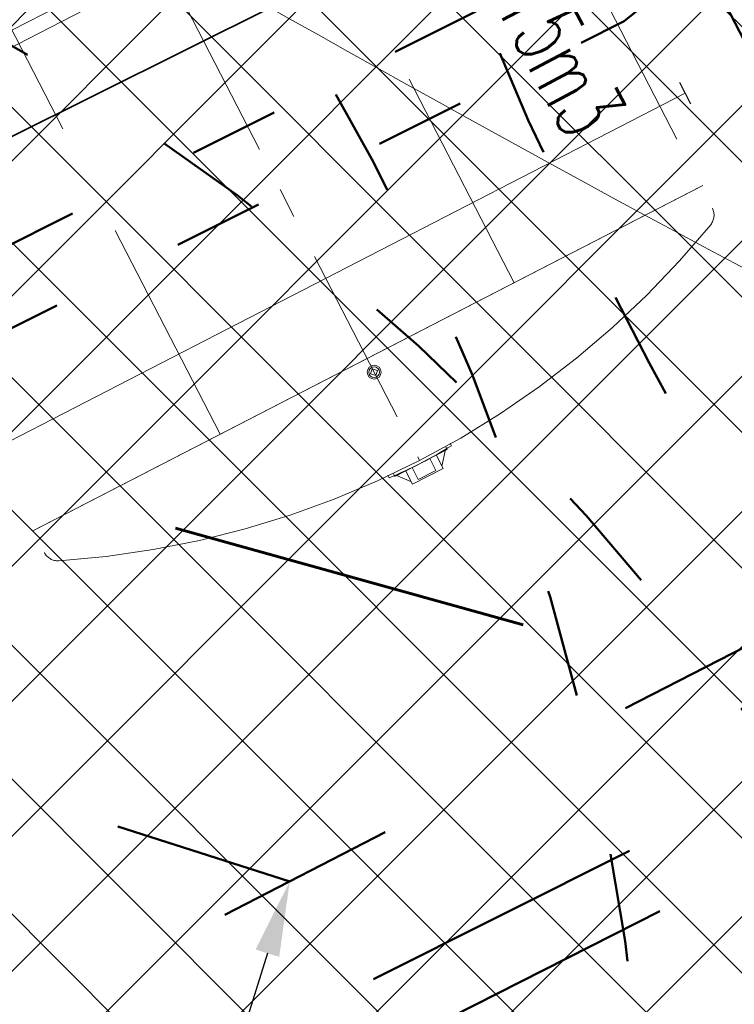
# Model space of a CAD drawing. Header units: metres. Extents: x 7472034 to 8439876, y 5890181 to 5961460.
# Tile 26 of 202: x 8439493.86 to 8439496.23, y 5890378.17 to 5890381.44. Entities that reach past the tile are written whole.
import ezdxf
from ezdxf import colors
from ezdxf.entities.mleader import LeaderData, LeaderLine
from ezdxf.math import Vec2, Vec3

# ---------------------------------------------------------------- set-up
doc = ezdxf.new("R2010")
doc.units = ezdxf.units.M
doc.header["$MEASUREMENT"] = 0
for name, pattern in [('$0$L218_500', [1, 0.5, -0.5]), ('ACAD_ISO03W100', [30, 12, -18]), ('ACAD_ISO10W100', [18, 12, -3, 0, -3]), ('DASHDOT', [25.399999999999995, 12.7, -6.349999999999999, 0, -6.349999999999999]), ('DASHDOTX2', [2, 1, -0.5, 0, -0.5]), ('DASHED', [19.049999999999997, 12.7, -6.349999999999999])]:
    doc.linetypes.add(name, pattern=pattern)
doc.layers.get('0').update_dxf_attribs({"linetype": 'CONTINUOUS', "lineweight": 5})
doc.layers.get('Defpoints').update_dxf_attribs({"linetype": 'CONTINUOUS'})
for name, color, linetype, lineweight in [('### Krawężnik', 6, 'CONTINUOUS', 35), ('__GRANICA', 5, 'ACAD_ISO03W100', 80), ('_a_widok', 7, 'CONTINUOUS', 5), ('_IS.KD.opis.2', 7, 'CONTINUOUS', 18), ('_IS.KD.ZB.rura', 120, 'ACAD_ISO03W100', 50), ('_T_LPG', 52, 'DASHDOT', 50), ('_T_ON_V', 181, 'ACAD_ISO03W100', 50), ('_T_zbiornik.opis', 190, 'CONTINUOUS', 13), ('E_Kanal_iskrob.', 10, 'DASHDOTX2', 35), ('KOLOR-OBIEKT', 21, 'CONTINUOUS', 13), ('T_strefa-8', 20, 'ACAD_ISO03W100', 50), ('ZAG-obrys 018 wymiary', 7, 'CONTINUOUS', 18), ('ZAG-OPIS_020', 7, 'CONTINUOUS', 25), ('zbiorniki', 7, 'CONTINUOUS', 13), ('zrębnica', 7, 'CONTINUOUS', 5)]:
    doc.layers.add(name, color=color, linetype=linetype, lineweight=lineweight)
for name, color, linetype in [('100_rzut_wym_wew', 7, 'CONTINUOUS'), ('_IS.BLOK.KD.doziemne', 7, 'CONTINUOUS'), ('właz', 7, 'CONTINUOUS'), ('zlew', 7, 'CONTINUOUS')]:
    doc.layers.add(name, color=color, linetype=linetype)
doc.layers.add('_IS_NO', color=11, linetype='CONTINUOUS', lineweight=20, plot=False)
doc.styles.add('BP', font='romans.shx', dxfattribs={"width": 0.8})
doc.styles.add('DIM', font='simplex.shx', dxfattribs={"width": 0.8})
doc.styles.add('RS', font='Romans.shx', dxfattribs={"width": 0.7})
doc.dimstyles.new('DIM-WEW_500', dxfattribs={"dimscale": 5, "dimtxt": 18, "dimasz": 10, "dimexe": 4, "dimexo": 8, "dimgap": 5, "dimtad": 1, "dimlfac": 0.01, "dimzin": 9, "dimdsep": 46, "dimtxsty": 'DIM', "dimblk": 'ARCHTICK', "dimcen": 5, "dimclrt": 112, "dimadec": 4, "dimazin": 2, "dimtfac": 4, "dimtmove": 0, "dimatfit": 3, "dimldrblk": 'ARCHTICK', "dimfxl": 0, "dimtolj": 1, "dimlwd": 13, "dimarcsym": 0})
pattern_1 = [(45, (967499.2092647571, -71042.97165620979), (-0.2245064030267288, 0.2245064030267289), []), (135, (967499.2092647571, -71042.97165620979), (-0.2245064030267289, -0.2245064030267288), [])]

# ---------------------------------------------------------------- blocks, each defined once
blk = doc.blocks.new('Elektryk_v3')
at = {"layer": 'E_Kanal_iskrob.', "color": 1}
blk.add_lwpolyline([(7.679727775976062, -61.57290587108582), (-17.97769471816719, -74.3612812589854), (-20.94951195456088, -68.55752696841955)], dxfattribs=at)
blk = doc.blocks.new('A$C57F34CC8')
at = {"layer": '__GRANICA', "color": 246, "lineweight": 60, "ltscale": 0.1}
blk.add_lwpolyline([(104.5474768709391, 61.49084398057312), (124.7534257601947, 8.664832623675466), (116.2782638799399, -2.598389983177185e-07), (87.50180485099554, 5.853071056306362), (75.53745610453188, 9.185393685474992), (65.1202681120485, 10.79332474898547), (52.65768154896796, 12.23814885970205), (35.11359243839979, 14.25579591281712), (31.17050394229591, 14.72508112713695), (-8.847564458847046e-07, 23.87893649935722)], dxfattribs=at)
blk = doc.blocks.new('STUDNIA NAZB')
at = {"layer": 'właz', "lineweight": 0}
blk.add_lwpolyline([(-1255, 1255.000000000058), (-335, 1255.000000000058), (-335, 335.0000000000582), (-1255, 335.0000000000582)], close=True, dxfattribs=at)
at = {"layer": 'właz', "linetype": 'Continuous', "lineweight": 0}
for centre, radius in [((-795.0000000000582, 1225.000000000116), 105), ((-795.0000000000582, 1225.000000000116), 57), ((-795.0000000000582, 1045.000000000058), 30), ((-795.0000000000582, 845.0000000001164), 57), ((-795.0000000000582, 845.0000000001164), 57), ((-795.0000000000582, 405.0000000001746), 360), ((-795.0000000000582, 620.0000000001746), 82.5), ((-795.0000000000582, 620.0000000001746), 30), ((-981.1954618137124, 512.5000000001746), 82.5), ((-608.804538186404, 512.5000000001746), 82.5), ((-981.1954618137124, 512.5000000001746), 30), ((-608.804538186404, 512.5000000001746), 30), ((-981.1954618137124, 297.5000000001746), 82.5), ((-608.804538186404, 297.5000000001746), 82.5), ((-981.1954618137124, 297.5000000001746), 30), ((-608.804538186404, 297.5000000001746), 30), ((-795.0000000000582, 190.0000000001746), 82.5), ((-795.0000000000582, 190.0000000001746), 30)]:
    blk.add_circle(centre, radius, dxfattribs=at)
at = {"layer": 'zrębnica', "lineweight": 0}
for p, q in [((-1395.000000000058, 1385.000000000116), (-1395.000000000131, -14.99999999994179)), ((-195.0000000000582, 1385.000000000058), (-1395.000000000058, 1385.000000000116)), ((-1345.000000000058, 1335.000000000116), (-1395.000000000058, 1385.000000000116)), ((-245.0000000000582, 1335.000000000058), (-195.0000000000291, 1385.000000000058)), ((-195.0000000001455, -14.99999999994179), (-195.0000000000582, 1385.000000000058)), ((-1345.000000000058, 1335.000000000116), (-1370.406218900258, 1360.406218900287)), ((-245.0000000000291, 1335.000000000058), (-219.5937810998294, 1360.406218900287)), ((-245.0000000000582, 1335.000000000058), (-219.5961940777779, 1360.403805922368)), ((-245.0000000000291, 1335.000000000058), (-219.5961940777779, 1360.403805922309)), ((-245.0000000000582, 1335.000000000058), (-219.5961940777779, 1360.403805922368)), ((-1345.000000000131, 35.00000000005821), (-1345.000000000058, 1335.000000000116)), ((-245.0000000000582, 1335.000000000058), (-1345.000000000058, 1335.000000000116)), ((-245.0000000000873, 35.00000000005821), (-245.0000000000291, 1335.000000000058)), ((-245.0000000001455, 35.00000000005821), (-245.0000000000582, 1335.000000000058)), ((-1345.000000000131, 35.00000000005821), (-1395.000000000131, -14.99999999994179)), ((-245.0000000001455, 35.00000000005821), (-1345.000000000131, 35.00000000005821)), ((-245.0000000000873, 35.00000000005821), (-195.0000000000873, -14.99999999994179)), ((-245.0000000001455, 35.00000000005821), (-219.5961940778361, 9.596194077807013)), ((-195.0000000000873, -14.99999999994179), (-1395.000000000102, -14.99999999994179))]:
    blk.add_line(p, q, dxfattribs=at)
blk = doc.blocks.new('A$C362D00BD')
for p, q in [((54.81438433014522, 234.0000073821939), (64.52464918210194, 234.0000073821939)), ((53.03513448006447, 209.9266782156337), (8.733805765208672, 174.0000073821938)), ((-3.2857888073e-06, 174.0000073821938), (-3.2857888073e-06, 60.00000738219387)), ((-3.2857888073e-06, 174.0000073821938), (51.14118776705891, 174.0000073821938)), ((-3.2857888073e-06, 60.00000738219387), (51.14118776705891, 60.00000738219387)), ((53.03513448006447, 24.07333654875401), (8.733805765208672, 60.00000738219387)), ((54.81438433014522, 7.3821938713e-06), (64.52464918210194, 7.3821938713e-06))]:
    blk.add_line(p, q)
blk.add_arc((1474.083330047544, 117.0000073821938), 1424.083333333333, 175.2873750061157, 184.7126249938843)
blk = doc.blocks.new('A$C58F05183')
blk.add_lwpolyline([(36.00002397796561, 22.99995944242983), (23.00002397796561, 35.99995944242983), (10.00002397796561, 22.99995944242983), (23.00002397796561, 9.999959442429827)], close=True)
for radius in [23, 18]:
    blk.add_circle((23.00002397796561, 22.99995944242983), radius)
blk = doc.blocks.new('podziemne zbiorniki paliwa')
at = {"layer": 'zbiorniki', "linetype": 'DASHED', "lineweight": 20, "ltscale": 0.06}
for p, q in [((7707300.667419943, 5842705.952853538), (7707296.445255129, 5842715.198867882)), ((7707298.393307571, 5842704.914386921), (7707294.171142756, 5842714.160401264))]:
    blk.add_line(p, q, dxfattribs=at)
at = {"layer": 'zbiorniki', "linetype": 'DASHED', "lineweight": 0}
for p, q in [((7707294.199167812, 5842714.082822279), (7707296.473451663, 5842715.121367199)), ((7707294.199167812, 5842714.082822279), (7707296.473280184, 5842715.121288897)), ((7707294.20574675, 5842714.08582653), (7707296.479859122, 5842715.124293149)), ((7707295.09114148, 5842714.920242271), (7707295.268522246, 5842715.001242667)), ((7707295.131121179, 5842714.987968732), (7707295.191157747, 5842715.01538425)), ((7707295.209850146, 5842714.974450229), (7707295.191157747, 5842715.01538425)), ((7707295.272429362, 5842714.992686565), (7707295.268522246, 5842715.001242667)), ((7707295.149813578, 5842714.947034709), (7707295.131121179, 5842714.987968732)), ((7707295.095048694, 5842714.91168596), (7707295.09114148, 5842714.920242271)), ((7707294.243366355, 5842713.773206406), (7707296.691341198, 5842714.8910668)), ((7707294.22675089, 5842713.809592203), (7707294.259981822, 5842713.736820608)), ((7707294.22675089, 5842713.809592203), (7707294.259981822, 5842713.736820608)), ((7707294.227574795, 5842713.809968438), (7707294.260805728, 5842713.737196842))]:
    blk.add_line(p, q, dxfattribs=at)
at = {"layer": 'zbiorniki', "linetype": 'ACAD_ISO10W100', "lineweight": 0, "ltscale": 0.05}
blk.add_line((7707299.654823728, 5842705.161068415), (7707295.183738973, 5842714.952186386), dxfattribs=at)
at = {"layer": 'zbiorniki', "linetype": 'DASHED', "lineweight": 0, "ltscale": 0.06}
for p, q in [((7707295.842652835, 5842714.833314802), (7707299.996519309, 5842705.736865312)), ((7707294.842043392, 5842714.376389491), (7707298.995909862, 5842705.27994))]:
    blk.add_line(p, q, dxfattribs=at)
at = {"layer": 'zbiorniki', "linetype": 'DASHED', "lineweight": 20, "ltscale": 100}
blk.add_arc((7707296.45446726, 5842712.169449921), 3.059145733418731, 91.04146909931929, 138.0458678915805, dxfattribs=at)
at = {"layer": 'zbiorniki', "linetype": 'DASHED', "lineweight": 0, "ltscale": 100}
for centre, start, end in [((7707296.399772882, 5842715.178098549), 24.54366772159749, 91.04146909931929), ((7707294.216625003, 5842714.181170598), 138.0458678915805, 204.5436677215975)]:
    blk.add_arc(centre, 0.04999999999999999, start, end, dxfattribs=at)
at = {"layer": 'zbiorniki', "linetype": 'DASHED', "lineweight": 0, "ltscale": 100, "xscale": 0.001000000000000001, "yscale": 0.001000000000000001, "zscale": 0.001000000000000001, "rotation": 294.5436678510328}
for name, p in [('A$C362D00BD', (7707295.052634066, 5842714.957624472)), ('A$C58F05183', (7707295.290638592, 5842714.662719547)), ('A$C58F05183', (7707295.290638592, 5842714.662719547))]:
    blk.add_blockref(name, p, dxfattribs=at)
at = {"layer": 'zlew', "ltscale": 0.3, "xscale": 0.001, "yscale": 0.001, "zscale": 0.001, "rotation": 24.54366785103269}
blk.add_blockref('STUDNIA NAZB', (7707297.248013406, 5842712.345562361), dxfattribs=at)
blk.add_blockref('STUDNIA NAZB', (7707297.248013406, 5842712.345562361), dxfattribs=at)
at = {"layer": '_T_zbiornik.opis', "style": 'BP', "width": 0.6}
blk.add_text('Pb 98 - 15m3', height=0.228, rotation=115.1465872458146, dxfattribs=at).set_placement((7707295.24994263, 5842712.625283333, -5.307700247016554e-07))
blk = doc.blocks.new('A$C20F0416D')
at = {"layer": '_T_ON_V', "ltscale": 0.025}
for points in [[(4.992205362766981, 2.359317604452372), (5.319726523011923, 1.723743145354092), (9.298927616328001, 3.716504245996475), (10.87148666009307, 4.995262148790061), (14.75930539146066, 6.99871411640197), (16.46535427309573, 12.33249306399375), (15.38030398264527, 14.49915183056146)], [(4.500317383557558, 2.907378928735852), (5.267755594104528, 1.418119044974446), (9.435384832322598, 3.505243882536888), (11.00907597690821, 4.784922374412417), (14.420021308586, 6.542634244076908), (14.98677560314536, 5.410923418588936)]]:
    blk.add_lwpolyline(points, dxfattribs=at)
at = {"layer": 'zbiorniki', "linetype": 'Continuous', "lineweight": 15, "rotation": 182.7190701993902}
blk.add_blockref('podziemne zbiorniki paliwa', (7421454.543277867, 6201764.6537714), dxfattribs=at)
blk = doc.blocks.new('_Oblique')
at = {"color": 0, "linetype": 'ByBlock', "lineweight": -2}
blk.add_line((-0.5, -0.5), (0.5, 0.5), dxfattribs=at)
blk = doc.blocks.new('*D144')
at = {"layer": 'Defpoints', "color": 0, "linetype": 'Continuous', "lineweight": 60}
for p in [(8439499.048492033, 5890390.910444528), (8439493.19273551, 5890368.256074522), (8439494.279393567, 5890367.975192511)]:
    blk.add_point(p, dxfattribs=at)
at = {"layer": 'ZAG-obrys 018 wymiary', "color": 0, "linetype": 'Continuous', "lineweight": -2}
for p, q in [((8439499.823035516, 5890390.71023865), (8439500.522421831, 5890390.529459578)), ((8439493.967278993, 5890368.055868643), (8439494.666665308, 5890367.875089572))]:
    blk.add_line(p, q, dxfattribs=at)
at = {"layer": 'ZAG-obrys 018 wymiary', "color": 0, "linetype": 'Continuous', "lineweight": 13}
blk.add_line((8439500.13515009, 5890390.629562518), (8439494.279393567, 5890367.975192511), dxfattribs=at)
at = {"layer": 'ZAG-obrys 018 wymiary', "color": 0, "linetype": 'Continuous', "lineweight": 13, "xscale": 0.3, "yscale": 0.3, "zscale": 0.3}
for p, rotation in [((8439500.13515009, 5890390.629562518), 75.5072587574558), ((8439494.279393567, 5890367.975192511), 255.5072587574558)]:
    blk.add_blockref('_Oblique', p, dxfattribs=dict(at, rotation=rotation))
at = {"layer": 'ZAG-obrys 018 wymiary', "color": 112, "linetype": 'Continuous', "lineweight": 25, "insert": (8439497.511322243, 5890382.876199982), "char_height": 0.8, "attachment_point": 5, "rotation": 75.5072587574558, "style": 'RS'}
blk.add_mtext('\\A1;23.4', dxfattribs=at)
blk = doc.blocks.new('_ArchTick')
at = {"layer": '100_rzut_wym_wew', "color": 0, "linetype": 'Continuous', "const_width": 0.15}
blk.add_lwpolyline([(-0.5, -0.5), (0.5, 0.5)], dxfattribs=at)
blk = doc.blocks.new('A$C1D2679FE')
at = {"layer": 'KOLOR-OBIEKT', "lineweight": 9, "ltscale": 200}
h = blk.add_hatch(dxfattribs=at)
h.set_pattern_fill('ANSI37', color=253, scale=0.1, angle=16)
h.set_pattern_definition([(61, (-7471780.020262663, -5961378.212846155), (-0.2776917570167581, 0.153927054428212), []), (151, (-7471780.020262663, -5961378.212846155), (-0.153927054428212, -0.2776917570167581), [])])
edge = h.paths.add_edge_path()
edge.add_line((196.975401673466, 33.54016214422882), (192.3495923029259, 34.13512154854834))
edge.add_line((192.3495923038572, 34.13512154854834), (187.7176397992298, 34.7308710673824))
edge.add_line((187.7176398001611, 34.7308710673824), (178.5077782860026, 36.15998750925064))
edge.add_line((178.5077782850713, 36.15998750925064), (176.6601969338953, 36.5026140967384))
edge.add_arc((181.3685569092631, 38.18527459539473), 5.000000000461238, 199.6657310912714, 261.1796204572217)
edge.add_line((180.6018702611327, 33.24440507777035), (187.358021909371, 32.19603671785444))
edge.add_line((187.3580219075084, 32.19603671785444), (192.0230219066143, 31.59603671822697))
edge.add_line((192.0230219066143, 31.59603671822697), (196.6880219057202, 30.9960367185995))
edge.add_line((196.6880219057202, 30.9960367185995), (201.9780219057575, 30.48103671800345))
edge.add_line((201.9780219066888, 30.48103671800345), (207.2680219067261, 29.96603671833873))
edge.add_line((207.2680219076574, 29.96603671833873), (216.468021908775, 29.35603671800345))
edge.add_line((216.4680219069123, 29.35603671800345), (221.8830219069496, 29.11103671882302))
edge.add_line((221.8830219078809, 29.11103671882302), (227.2980219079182, 28.86603671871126))
edge.add_line((227.2980219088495, 28.86603671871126), (233.718021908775, 28.60103671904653))
edge.add_line((233.7180219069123, 28.60103671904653), (240.1380219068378, 28.33603671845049))
edge.add_line((240.1380219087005, 28.33603671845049), (245.3280219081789, 28.076036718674))
edge.add_line((245.3280219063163, 28.076036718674), (246.1380219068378, 28.00603671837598))
edge.add_line((246.1380219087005, 28.00603671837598), (248.4280219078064, 27.98603671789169))
edge.add_line((248.4280219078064, 27.98603671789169), (251.4080219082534, 28.33603671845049))
edge.add_line((251.4080219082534, 28.33603671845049), (255.3380219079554, 29.13603671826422))
edge.add_line((255.3380219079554, 29.13603671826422), (258.1480219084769, 30.35603671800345))
edge.add_line((258.1480219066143, 30.35603671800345), (260.6280219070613, 32.076036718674))
edge.add_line((260.6280219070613, 32.076036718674), (262.7080219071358, 34.29603671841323))
edge.add_line((262.7080219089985, 34.29603671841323), (264.3880219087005, 36.826036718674))
edge.add_line((264.3880219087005, 36.826036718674), (265.608021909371, 39.59603671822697))
edge.add_line((265.6080219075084, 39.59603671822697), (266.4080219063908, 42.53603671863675))
edge.add_line((266.4080219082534, 42.53603671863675), (266.6380219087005, 45.60603671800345))
edge.add_line((266.6380219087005, 45.60603671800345), (266.3380219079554, 48.59603671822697))
edge.add_line((266.3380219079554, 48.59603671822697), (265.628021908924, 51.53603671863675))
edge.add_line((265.6280219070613, 51.53603671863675), (264.5280219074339, 54.28603671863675))
edge.add_line((264.5280219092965, 54.28603671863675), (263.3880219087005, 57.11603671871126))
edge.add_line((263.3880219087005, 57.11603671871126), (262.5430219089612, 59.47103671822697))
edge.add_line((262.5430219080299, 59.47103671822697), (261.6980219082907, 61.826036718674))
edge.add_line((261.6980219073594, 61.826036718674), (260.5980219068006, 65.15103671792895))
edge.add_line((260.5980219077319, 65.15103671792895), (259.4980219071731, 68.47603671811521))
edge.add_line((259.4980219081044, 68.47603671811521), (257.3916487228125, 67.77919145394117))
edge.add_line((257.3916487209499, 67.77919145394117), (258.1675714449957, 64.34697791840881))
edge.add_line((258.167571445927, 64.34697791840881), (259.2776264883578, 60.99158426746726))
edge.add_line((259.2776264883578, 60.99158426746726), (260.1334384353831, 58.60645156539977))
edge.add_line((260.1334384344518, 58.60645156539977), (260.9950570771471, 56.20513570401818))
edge.add_line((260.9950570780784, 56.20513570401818), (262.1522789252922, 53.33238322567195))
edge.add_line((262.1522789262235, 53.33238322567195), (263.1827648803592, 50.75616833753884))
edge.add_line((263.1827648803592, 50.75616833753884), (263.8083402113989, 48.16575780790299))
edge.add_line((263.8083402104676, 48.16575780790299), (264.0684198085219, 45.57363114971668))
edge.add_line((264.0684198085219, 45.57363114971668), (263.8734869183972, 42.97170083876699))
edge.add_line((263.8734869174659, 42.97170083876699), (263.1880731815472, 40.45280535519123))
edge.add_line((263.1880731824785, 40.45280535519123), (262.1337886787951, 38.05906103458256))
edge.add_line((262.1337886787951, 38.05906103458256), (260.6936748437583, 35.89031817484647))
edge.add_line((260.6936748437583, 35.89031817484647), (258.9457271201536, 34.02472012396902))
edge.add_line((258.9457271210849, 34.02472012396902), (256.8967191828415, 32.60363397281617))
edge.add_line((256.8967191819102, 32.60363397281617), (254.5645412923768, 31.59108698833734))
edge.add_line((254.5645412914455, 31.59108698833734), (251.0026761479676, 30.86602538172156))
edge.add_line((251.0026761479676, 30.86602538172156), (248.2893446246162, 30.54734550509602))
edge.add_line((248.2893446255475, 30.54734550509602), (246.2595893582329, 30.56507262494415))
edge.add_line((246.2595893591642, 30.56507262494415), (245.5023283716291, 30.63051493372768))
edge.add_line((245.5023283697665, 30.63051493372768), (240.2548571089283, 30.89339403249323))
edge.add_line((240.2548571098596, 30.89339403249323), (233.8236017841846, 31.1588586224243))
edge.add_line((233.8236017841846, 31.1588586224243), (227.4086662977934, 31.42364957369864))
edge.add_line((227.4086662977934, 31.42364957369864), (221.9987299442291, 31.66842047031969))
edge.add_line((221.9987299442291, 31.66842047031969), (217.4544723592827, 31.90290945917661))
edge.add_line((217.4544723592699, 31.90290945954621), (217.0910134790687, 31.92589690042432))
edge.add_line((217.0910134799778, 31.92589689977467), (214.8768218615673, 32.06593639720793))
edge.add_line((214.876821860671, 32.06593639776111), (207.0033997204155, 32.56390146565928))
edge.add_line((207.0033997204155, 32.56390146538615), (202.2260741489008, 33.02899081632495))
edge.add_line((202.2260741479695, 33.02899081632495), (196.975401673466, 33.54016214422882))
blk = doc.blocks.new('A$C2C426404')
at = {"layer": '_IS_NO'}
for points, knots in [([(50.6228041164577, 30.56321178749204, 1.829566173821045e-06), (53.11749188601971, 30.21319374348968), (56.38514522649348, 30.67444155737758), (60.99540497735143, 30.04553546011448), (68.19327101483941, 22.54355850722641, -2.469325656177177e-08), (70.8769634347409, 19.46133922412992, 5.150448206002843e-09), (74.71212187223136, 14.31917844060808, -1.219795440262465e-09), (78.88802252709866, 13.86142715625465), (82.75564656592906, 12.70757211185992)], [0, 0, 0, 0, 7.578698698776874, 9.67195365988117, 16.27655537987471, 24.33370670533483, 30.35915105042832, 36.79354326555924, 36.79354326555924, 36.79354326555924, 36.79354326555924]), ([(22.24795573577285, 20.37028996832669, 1.829566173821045e-06), (26.42848519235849, 20.36833205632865, 2.595275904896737e-06), (34.77398029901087, 19.71811303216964, 3.653563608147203e-06), (38.92662956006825, 20.04217899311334, -5.197057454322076e-07), (43.77274004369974, 17.83557516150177, 1.833094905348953e-07), (51.08127841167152, 15.06439746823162, -1.538063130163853e-07), (58.09044384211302, 9.696452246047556, 2.324577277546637e-08), (65.34780037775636, 7.091900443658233, 5.796258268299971e-09), (69.6463277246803, 6.131249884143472)], [0, 0, 0, 0, 12.09868180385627, 16.72159260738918, 20.95800891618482, 26.67839108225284, 41.1845399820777, 48.39980958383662, 48.39980958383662, 48.39980958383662, 48.39980958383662])]:
    blk.add_open_spline(points, degree=3, knots=knots, dxfattribs=at)
at = {"layer": '_IS_NO', "ltscale": 0.1}
for points, knots in [([(55.69703794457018, 26.44192530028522, 8.07171421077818e-08), (60.47702913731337, 24.37489471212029, 4.118097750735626e-07), (65.41527824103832, 21.38608461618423, 8.932878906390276e-07), (68.42167646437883, 18.98607052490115, -1.681326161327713e-07), (71.60992970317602, 12.73766223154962), (75.29265419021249, 11.98629271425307, 1.662301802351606e-08), (79.75433884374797, 11.20084950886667)], [13.0881689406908, 13.0881689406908, 13.0881689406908, 13.0881689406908, 21.71831455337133, 28.5577747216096, 34.1003045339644, 40.71973107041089, 40.71973107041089, 40.71973107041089, 40.71973107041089]), ([(27.67626924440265, 23.09287754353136, 1.829566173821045e-06), (31.68315875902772, 23.09132452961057, 2.263426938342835e-06), (38.09081487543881, 23.52010669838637, 2.956097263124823e-06), (46.0190905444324, 20.44823641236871), (52.02710655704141, 18.01596992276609, 1.18983141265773e-07), (57.48081744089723, 14.61059598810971, 3.880691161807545e-08), (63.15046560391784, 12.16836789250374), (64.01579423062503, 9.527138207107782), (68.70553139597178, 8.717305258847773), (72.93792583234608, 7.781059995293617)], [0, 0, 0, 0, 11.95042031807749, 19.07916594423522, 25.47980302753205, 30.85202744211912, 32.94528240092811, 39.66304915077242, 46.67346183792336, 46.67346183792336, 46.67346183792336, 46.67346183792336]), ([(62.24621604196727, 5.30372504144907), (59.69645195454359, 6.006288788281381), (55.62225586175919, 8.04164257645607), (50.42614254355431, 11.82063606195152), (48.68161256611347, 12.5528353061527)], [0, 0, 0, 0, 3.912495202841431, 17.36439126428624, 17.36439126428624, 17.36439126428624, 17.36439126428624])]:
    blk.add_open_spline(points, degree=3, knots=knots, dxfattribs=at)
blk = doc.blocks.new('JPII.KD_aktualizacja rzędnych_20.12.2024')
at = {"layer": '_IS.KD.ZB.rura', "ltscale": 0.05}
for p, q in [((8438633.785056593, 5890682.729557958), (8438638.152601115, 5890674.253034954)), ((8438630.940591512, 5890681.263604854), (8438634.357523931, 5890674.632028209)), ((8438632.24941631, 5890672.898814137), (8438636.95428781, 5890675.323008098)), ((8438635.13223079, 5890674.384189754), (8438634.357523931, 5890674.632028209))]:
    blk.add_line(p, q, dxfattribs=at)
at = {"layer": '_IS.KD.opis.2', "color": 0}
ml = blk.add_multileader_mtext('Standard', dxfattribs=at)
ml.set_content('\\A1;5', style='RS')
ml.set_leader_properties()
ml.build(insert=Vec2(0, 0))
ml.multileader.update_dxf_attribs({"text_left_attachment_type": 2, "text_right_attachment_type": 2, "dogleg_length": 0.2, "arrow_head_size": 0.25})
ctx = ml.context
ctx.base_point, ctx.char_height, ctx.arrow_head_size, ctx.landing_gap_size, ctx.plane_origin = Vec3(8438636.547446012, 5890683.328685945), 1, 0.25, 0.3, Vec3(8438570.59096331, 5890645.068219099)
ctx.left_attachment, ctx.right_attachment, ctx.text_align_type = 2, 2, 1
notes = []
notes.append((ctx, [(0, (1, 1, 0), (8438636.347446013, 5890683.328685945), (1, 0), 0.2, [(0, [(8438633.405741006, 5890676.479246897)], 0, [])])]))
ctx.mtext.insert, ctx.mtext.width, ctx.mtext.alignment, ctx.mtext.flow_direction = Vec3(8438637.080779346, 5890683.828685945), 3.033132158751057, 2, 5
ml = blk.add_multileader_mtext('Standard', dxfattribs=at)
ml.set_content('\\A1;3', style='RS')
ml.set_leader_properties()
ml.build(insert=Vec2(0, 0))
ml.multileader.update_dxf_attribs({"text_left_attachment_type": 2, "text_right_attachment_type": 2, "dogleg_length": 0.2, "arrow_head_size": 0.25})
ctx = ml.context
ctx.base_point, ctx.char_height, ctx.arrow_head_size, ctx.landing_gap_size, ctx.plane_origin = Vec3(8438633.19642272, 5890672.230370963), 1, 0.25, 0.3, Vec3(8438572.248237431, 5890643.107495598)
ctx.left_attachment, ctx.right_attachment, ctx.text_align_type = 2, 2, 1
notes.append((ctx, [(1, (1, 1, 0), (8438634.463089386, 5890672.230370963), (-1, 0), 0.2, [(0, [(8438635.13223079, 5890674.384189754)], 0, [])])]))
ctx.mtext.insert, ctx.mtext.width, ctx.mtext.alignment, ctx.mtext.flow_direction = Vec3(8438633.729756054, 5890672.730370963), 3.033132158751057, 2, 5
ml = blk.add_multileader_mtext('Standard', dxfattribs=at)
ml.set_content('\\A1;{\\C132;D35\\H0.7x;\\C256;\\S134,32/132,00;}', style='RS')
ml.set_leader_properties()
ml.build(insert=Vec2(0, 0))
ml.multileader.update_dxf_attribs({"text_left_attachment_type": 2, "text_right_attachment_type": 2, "dogleg_length": 0.2, "arrow_head_size": 0.25})
ctx = ml.context
ctx.base_point, ctx.char_height, ctx.arrow_head_size, ctx.landing_gap_size, ctx.plane_origin = Vec3(8438631.411317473, 5890670.130015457), 0.75, 0.25, 0.3, Vec3(8438575.667332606, 5890644.599730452)
ctx.left_attachment, ctx.right_attachment, ctx.text_align_type = 2, 2, 1
notes.append((ctx, [(1, (1, 1, 0), (8438635.403817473, 5890670.130015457), (-1, 0), 0.2, [(3, [(8438638.152601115, 5890674.253034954)], 0, [])])]))
ctx.mtext.insert, ctx.mtext.width, ctx.mtext.alignment, ctx.mtext.flow_direction = Vec3(8438633.307567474, 5890670.842515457), 7.003751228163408, 2, 5
for ctx, leaders in notes:
    for number, flags, end, landing, length, lines in leaders:
        leader = LeaderData()
        leader.index, (leader.has_last_leader_line, leader.has_dogleg_vector, leader.attachment_direction) = number, flags
        leader.last_leader_point, leader.dogleg_vector, leader.dogleg_length = Vec3(end), Vec3(landing), length
        for number, points, colour, breaks in lines:
            line = LeaderLine()
            line.index, line.vertices, line.color, line.breaks = number, Vec3.list(points), colors.encode_raw_color(colour), breaks
            leader.lines.append(line)
        ctx.leaders.append(leader)

msp = doc.modelspace()

# ---------------------------------------------------------------- hatches: boundary and pattern name
at = {"layer": 'KOLOR-OBIEKT', "lineweight": 9}
h = msp.add_hatch(dxfattribs=at)
h.set_pattern_fill('ANSI37', color=73, scale=0.1)
h.set_pattern_definition(pattern_1)
edge = h.paths.add_edge_path()
edge.add_arc((8439443.60123986, 5890379.17988472), 6.652831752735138, 296.7043321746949, 335.0331150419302)
edge.add_arc((8439476.194075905, 5890367.917634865), 27.87464989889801, 155.1393615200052, 162.3446315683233, ccw=False)
edge.add_arc((8439457.399943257, 5890376.211109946), 7.345078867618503, 127.98309878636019, 152.2023641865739, ccw=False)
edge.add_arc((8439457.741930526, 5890376.488713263), 7.349948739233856, 107.1989600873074, 131.4182254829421, ccw=False)
edge.add_line((8439455.568618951, 5890383.509999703), (8439473.898437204, 5890392.710084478))
edge.add_arc((8439481.742870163, 5890376.384611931), 18.11232128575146, 99.26977735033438, 115.6644084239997, ccw=False)
edge.add_line((8439478.825278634, 5890394.260401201), (8439481.377171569, 5890394.321440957))
edge.add_arc((8439482.909595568, 5890377.390082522), 17.00056533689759, 88.22393661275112, 95.17163768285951, ccw=False)
edge.add_arc((8439482.561499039, 5890405.235869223), 10.88860248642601, 274.6092070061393, 298.9976789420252)
edge.add_arc((8443006.923870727, 5883371.657126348), 7856.29059094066, 116.59181359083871, 116.61107962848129, ccw=False)
edge.add_arc((8439465.895823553, 5890431.340313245), 42.15757971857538, 305.2087751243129, 306.7865132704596)
edge.add_arc((8439488.80074795, 5890400.283338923), 3.577668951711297, 310.8590814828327, 340.7280968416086)
edge.add_line((8439492.177934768, 5890399.102523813), (8439493.275267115, 5890403.980640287))
edge.add_line((8439493.275267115, 5890403.980640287), (8439502.266345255, 5890408.28072203))
edge.add_line((8439502.266345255, 5890408.28072203), (8439504.844191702, 5890407.694009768))
edge.add_line((8439504.844191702, 5890407.694009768), (8439506.125281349, 5890405.329609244))
edge.add_arc((8439507.019670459, 5890405.776898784), 0.9999999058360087, 206.5699188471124, 283.6833393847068)
edge.add_line((8439507.256226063, 5890404.805280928), (8439511.624560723, 5890406.970734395))
edge.add_line((8439511.624560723, 5890406.970734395), (8439511.39896348, 5890407.420225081))
edge.add_line((8439511.39896348, 5890407.420225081), (8439510.561982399, 5890407.017405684))
edge.add_line((8439510.561982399, 5890407.017405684), (8439509.330427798, 5890409.481424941))
edge.add_line((8439509.330427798, 5890409.481424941), (8439512.635426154, 5890411.138401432))
edge.add_line((8439512.635426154, 5890411.138401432), (8439512.638568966, 5890411.136467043))
edge.add_line((8439512.638568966, 5890411.136467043), (8439515.998443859, 5890412.829496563))
edge.add_line((8439515.998443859, 5890412.829496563), (8439517.239018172, 5890410.325621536))
edge.add_line((8439517.239018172, 5890410.325621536), (8439513.919446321, 5890408.633274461))
edge.add_line((8439513.919446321, 5890408.633274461), (8439514.091312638, 5890408.235941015))
edge.add_line((8439514.091312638, 5890408.235941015), (8439518.839102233, 5890410.604261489))
edge.add_line((8439518.839102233, 5890410.604261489), (8439518.585943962, 5890412.843737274))
edge.add_line((8439518.585943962, 5890412.843737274), (8439518.274555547, 5890413.628049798))
edge.add_line((8439518.274555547, 5890413.628049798), (8439517.839658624, 5890414.494365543))
edge.add_line((8439517.839658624, 5890414.494365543), (8439524.310164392, 5890417.742607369))
edge.add_line((8439524.310164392, 5890417.742607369), (8439525.122207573, 5890416.124990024))
edge.add_line((8439525.122207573, 5890416.124990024), (8439526.840645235, 5890414.670893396))
edge.add_line((8439526.840645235, 5890414.670893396), (8439527.244697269, 5890414.489695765))
edge.add_arc((8439552.769967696, 5890317.570311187), 100.2242811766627, 102.79246926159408, 104.75471345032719, ccw=False)
edge.add_arc((8439529.321881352, 5890420.105147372), 4.960037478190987, 284.6730648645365, 320.3902958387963)
edge.add_arc((8435016.013859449, 5889290.11735932), 4655.555010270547, 14.00691021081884, 14.04831962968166)
edge.add_line((8439532.327549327, 5890420.207226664), (8439525.877549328, 5890423.127226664))
edge.add_line((8439525.877549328, 5890423.127226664), (8439431.028022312, 5890376.803268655))
edge.add_line((8439431.028022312, 5890376.803268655), (8439435.479127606, 5890375.417226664))
edge.add_line((8439435.479127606, 5890375.417226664), (8439446.590932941, 5890373.236661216))
edge = h.paths.add_edge_path()
edge.add_arc((8439530.228804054, 5890405.916425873), 3.001836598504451, 99.44813666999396, 208.2631515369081)
edge.add_line((8439527.5848402, 5890404.494990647), (8439533.209264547, 5890393.206690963))
edge.add_line((8439533.209264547, 5890393.206690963), (8439519.17443581, 5890386.185049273))
edge.add_line((8439519.17443581, 5890386.185049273), (8439523.57812012, 5890377.411604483))
edge.add_line((8439523.57812012, 5890377.411604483), (8439517.455507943, 5890374.324033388))
edge.add_line((8439517.455507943, 5890374.324033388), (8439517.445860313, 5890374.319191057))
edge.add_line((8439517.445860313, 5890374.319191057), (8439517.33905848, 5890374.265585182))
edge.add_line((8439517.33905848, 5890374.265585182), (8439516.815779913, 5890375.308140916))
edge.add_line((8439516.815779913, 5890375.308140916), (8439511.370501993, 5890372.574998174))
edge.add_line((8439511.370501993, 5890372.574998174), (8439511.888417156, 5890371.529804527))
edge.add_line((8439511.888417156, 5890371.529804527), (8439506.425671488, 5890368.787948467))
edge.add_line((8439506.425671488, 5890368.787948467), (8439505.890341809, 5890369.841556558))
edge.add_line((8439505.890341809, 5890369.841556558), (8439505.8884594, 5890369.869391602))
edge.add_line((8439505.8884594, 5890369.869391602), (8439500.283276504, 5890366.97762632))
edge.add_line((8439500.283276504, 5890366.97762632), (8439519.478066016, 5890366.160130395))
edge.add_line((8439519.478066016, 5890366.160130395), (8439542.767549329, 5890378.417226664))
edge.add_line((8439542.767549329, 5890378.417226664), (8439538.675788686, 5890394.802262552))
edge.add_line((8439538.675788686, 5890394.802262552), (8439537.066416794, 5890401.238139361))
edge.add_line((8439537.066416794, 5890401.238139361), (8439535.557306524, 5890407.69906358))
edge.add_arc((8439531.145391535, 5890400.872499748), 8.128158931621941, 57.12596579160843, 99.98506404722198)
edge = h.paths.add_edge_path()
edge.add_line((8439470.194509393, 5890384.137651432), (8439461.355169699, 5890379.697090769))
edge.add_line((8439461.355169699, 5890379.697090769), (8439460.080861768, 5890379.068371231))
edge.add_line((8439460.080861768, 5890379.068371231), (8439457.869254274, 5890377.642639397))
edge.add_arc((8439460.609507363, 5890373.444653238), 5.013190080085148, 123.1346622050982, 204.022759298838)
edge.add_line((8439456.030540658, 5890371.403786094), (8439459.447549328, 5890370.707226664))
edge.add_line((8439459.447549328, 5890370.707226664), (8439480.497107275, 5890367.736747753))
edge.add_line((8439480.497107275, 5890367.736747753), (8439497.963342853, 5890367.082590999))
edge.add_line((8439497.963342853, 5890367.082590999), (8439496.62020549, 5890369.722641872))
edge.add_line((8439496.62020549, 5890369.722641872), (8439494.91788047, 5890373.087302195))
edge.add_arc((8439489.468037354, 5890366.363615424), 8.654984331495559, 50.97371617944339, 58.22889977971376)
edge.add_line((8439494.025120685, 5890373.721722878), (8439490.036071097, 5890376.575637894))
edge.add_line((8439490.036071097, 5890376.575637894), (8439489.954459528, 5890375.592465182))
edge.add_line((8439489.954459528, 5890375.592465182), (8439490.917133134, 5890375.538648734))
edge.add_line((8439490.917133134, 5890375.538648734), (8439490.678913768, 5890371.956837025))
edge.add_line((8439490.678913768, 5890371.956837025), (8439482.55041443, 5890372.440399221))
edge.add_line((8439482.55041443, 5890372.440399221), (8439482.851718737, 5890376.020734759))
edge.add_line((8439482.851718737, 5890376.020734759), (8439487.354100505, 5890375.749064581))
edge.add_line((8439487.354100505, 5890375.749064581), (8439487.521080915, 5890378.34061919))
edge.add_line((8439487.521080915, 5890378.34061919), (8439481.803471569, 5890382.401025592))
edge.add_arc((8439487.942466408, 5890392.088814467), 11.46911116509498, 231.6002274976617, 237.6382272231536, ccw=False)
edge.add_line((8439480.818489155, 5890383.100518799), (8439480.351152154, 5890383.41057529))
edge.add_line((8439480.351152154, 5890383.41057529), (8439479.210044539, 5890382.939428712))
edge.add_line((8439479.210044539, 5890382.939428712), (8439480.412913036, 5890383.399613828))
edge.add_arc((8439474.682487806, 5890375.167564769), 10.03017472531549, 55.15777404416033, 116.5800473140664)
h.paths.add_polyline_path([(8439461.898919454, 5890370.792156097), (8439462.257176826, 5890373.552492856)], flags=16)
h = msp.add_hatch(dxfattribs=at)
h.set_pattern_fill('ANSI37', color=253, scale=0.1)
h.set_pattern_definition(pattern_1)
edge = h.paths.add_edge_path()
edge.add_arc((8439529.163071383, 5890420.279666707), 5.193757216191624, 276.50229096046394, 320.0240354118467, ccw=False)
edge.add_line((8439529.751227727, 5890415.119319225), (8439525.812744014, 5890414.153171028))
edge.add_line((8439525.812744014, 5890414.153171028), (8439519.208160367, 5890410.804184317))
edge.add_line((8439519.208160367, 5890410.804184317), (8439517.988028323, 5890410.126512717))
edge.add_line((8439517.988028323, 5890410.126512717), (8439514.091312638, 5890408.235941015))
edge.add_line((8439514.091312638, 5890408.235941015), (8439511.613697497, 5890406.992378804))
edge.add_line((8439511.613697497, 5890406.992378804), (8439509.258949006, 5890405.810485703))
edge.add_line((8439509.258949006, 5890405.810485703), (8439507.371756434, 5890404.83508177))
edge.add_arc((8439506.940777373, 5890405.737469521), 1.000023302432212, 206.5712342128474, 295.5290722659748, ccw=False)
edge.add_line((8439506.046377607, 5890405.290148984), (8439504.844186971, 5890407.693988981))
edge.add_line((8439504.844186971, 5890407.693988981), (8439502.261629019, 5890408.281795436))
edge.add_line((8439502.261629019, 5890408.281795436), (8439499.350132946, 5890407.011538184))
edge.add_line((8439499.350132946, 5890407.011538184), (8439493.30510976, 5890403.995621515))
edge.add_line((8439493.30510976, 5890403.995621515), (8439492.177918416, 5890399.102451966))
edge.add_arc((8439488.801253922, 5890400.282879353), 3.577047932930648, 293.05521913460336, 340.73119789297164, ccw=False)
edge.add_line((8439490.202090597, 5890396.991537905), (8439487.801423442, 5890395.78932472))
edge.add_arc((8439482.51122255, 5890404.317896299), 10.03607286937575, 278.1216072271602, 301.8109775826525, ccw=False)
edge.add_line((8439483.9290645, 5890394.382480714), (8439478.825278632, 5890394.260401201))
edge.add_arc((8439481.742870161, 5890376.384611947), 18.11232126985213, 99.26977735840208, 115.6644084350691)
edge.add_line((8439473.898437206, 5890392.710084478), (8439455.537130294, 5890383.494194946))
edge.add_arc((8439458.368862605, 5890375.380272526), 8.593860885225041, 109.2388197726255, 150.5606865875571)
edge.add_line((8439450.884668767, 5890379.604167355), (8439456.921008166, 5890377.849276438))
edge.add_line((8439456.921008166, 5890377.849276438), (8439458.055979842, 5890377.519316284))
edge.add_arc((8439462.056345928, 5890374.376166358), 5.087466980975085, 112.4172144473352, 141.842727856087, ccw=False)
edge.add_line((8439460.116249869, 5890379.079181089), (8439470.201913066, 5890384.141371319))
edge.add_arc((8439474.670732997, 5890375.058466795), 10.12272227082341, 52.60385305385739, 116.19734301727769, ccw=False)
edge.add_line((8439480.818489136, 5890383.100518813), (8439494.035062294, 5890373.735722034))
edge.add_arc((8439499.404929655, 5890380.165137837), 8.376924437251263, 230.1312663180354, 239.1071883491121)
edge.add_arc((8439492.046879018, 5890368.073539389), 5.778072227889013, 28.405105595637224, 58.05675779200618, ccw=False)
edge.add_line((8439497.129307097, 5890370.822183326), (8439498.920012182, 5890367.249241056))
edge.add_line((8439498.920012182, 5890367.249241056), (8439502.137476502, 5890368.864147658))
edge.add_line((8439502.137476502, 5890368.864147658), (8439500.881438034, 5890371.366619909))
edge.add_arc((8439501.41146424, 5890371.651481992), 0.6017260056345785, 32.69127385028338, 208.2557647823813, ccw=False)
edge.add_line((8439501.917872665, 5890371.97648152), (8439503.213570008, 5890369.395299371))
edge.add_line((8439503.213570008, 5890369.395299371), (8439521.788261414, 5890378.745992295))
edge.add_line((8439521.788261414, 5890378.745992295), (8439512.863585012, 5890396.520876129))
edge.add_arc((8439515.497668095, 5890397.863594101), 2.956566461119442, 115.92003145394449, 207.0101116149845, ccw=False)
edge.add_line((8439514.20530482, 5890400.522744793), (8439524.043376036, 5890405.489377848))
edge.add_line((8439524.043376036, 5890405.489377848), (8439526.586557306, 5890407.103247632))
edge.add_line((8439526.586557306, 5890407.103247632), (8439529.129738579, 5890408.717117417))
edge.add_arc((8439531.212438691, 5890401.016589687), 7.97720296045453, 58.08019787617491, 105.13424418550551, ccw=False)
edge.add_line((8439535.43023892, 5890407.787551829), (8439533.14312037, 5890416.942853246))
edge = h.paths.add_edge_path(flags=16)
edge.add_line((8439502.061371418, 5890393.458260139), (8439496.04637926, 5890390.43770596))
edge.add_arc((8439496.464019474, 5890389.751908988), 0.8029575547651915, 121.3407965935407, 301.694103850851)
edge.add_line((8439496.8858806, 5890389.068700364), (8439502.900872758, 5890392.089254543))
edge.add_arc((8439502.27990767, 5890392.650368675), 0.83692694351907, 317.898520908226, 465.1363795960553)
edge = h.paths.add_edge_path(flags=16)
edge.add_line((8439505.00109902, 5890384.089630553), (8439500.444638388, 5890381.798632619))
edge.add_arc((8439500.084983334, 5890382.51322949), 0.8000002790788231, 116.620304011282, 296.7160130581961, ccw=False)
edge.add_line((8439499.72652247, 5890383.228426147), (8439504.283989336, 5890385.517420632))
edge.add_arc((8439504.642916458, 5890384.80371257), 0.7988791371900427, -63.361719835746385, 116.69803695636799, ccw=False)
at = {"layer": 'KOLOR-OBIEKT', "lineweight": 9, "ltscale": 200}
h = msp.add_hatch(dxfattribs=at)
h.set_pattern_fill('ANSI37', color=231, scale=0.1)
h.set_pattern_definition([(45, (967499.202946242, -71042.94610979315), (-0.2245064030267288, 0.2245064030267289), []), (135, (967499.202946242, -71042.94610979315), (-0.2245064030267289, -0.2245064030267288), [])])
edge = h.paths.add_edge_path()
edge.add_line((8439512.863585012, 5890396.520876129), (8439521.788261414, 5890378.745992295))
edge.add_line((8439521.788261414, 5890378.745992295), (8439503.213570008, 5890369.395299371))
edge.add_line((8439503.213570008, 5890369.395299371), (8439501.917872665, 5890371.97648152))
edge.add_arc((8439501.411425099, 5890371.65154851), 0.6017230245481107, 32.6839302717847, 208.2631083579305)
edge.add_line((8439500.881438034, 5890371.366619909), (8439502.137476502, 5890368.864147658))
edge.add_line((8439502.137476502, 5890368.864147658), (8439498.920012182, 5890367.249241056))
edge.add_line((8439498.920012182, 5890367.249241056), (8439497.129307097, 5890370.822183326))
edge.add_line((8439497.129307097, 5890370.822183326), (8439495.555644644, 5890372.655868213))
edge.add_line((8439495.555644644, 5890372.655868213), (8439494.901445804, 5890373.120452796))
edge.add_line((8439494.901445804, 5890373.120452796), (8439497.963342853, 5890367.082590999))
edge.add_line((8439497.963342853, 5890367.082590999), (8439500.283276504, 5890366.97762632))
edge.add_line((8439500.283276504, 5890366.97762632), (8439505.893878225, 5890369.872187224))
edge.add_line((8439505.893878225, 5890369.872187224), (8439506.425671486, 5890368.787948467))
edge.add_line((8439506.425671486, 5890368.787948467), (8439511.888417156, 5890371.529804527))
edge.add_line((8439511.888417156, 5890371.529804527), (8439511.370501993, 5890372.574998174))
edge.add_line((8439511.370501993, 5890372.574998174), (8439516.815852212, 5890375.308177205))
edge.add_line((8439516.815852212, 5890375.308177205), (8439517.338986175, 5890374.26554889))
edge.add_line((8439517.338986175, 5890374.26554889), (8439523.580028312, 5890377.407811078))
edge.add_line((8439523.580028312, 5890377.407811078), (8439519.172527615, 5890386.188842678))
edge.add_line((8439519.172527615, 5890386.188842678), (8439530.098737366, 5890391.695090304))
edge.add_line((8439530.098737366, 5890391.695090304), (8439523.347480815, 5890405.140094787))
edge.add_line((8439523.347480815, 5890405.140094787), (8439514.198986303, 5890400.548291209))
edge.add_arc((8439515.544616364, 5890397.867007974), 3.00000000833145, 116.6502652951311, 206.6609883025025)
h.paths.add_polyline_path([(8439514.64326723, 5890399.651613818), (8439522.901414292, 5890403.796535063), (8439528.750976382, 5890392.142141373), (8439520.49282829, 5890387.997219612)], flags=16)

# ---------------------------------------------------------------- linework, layer by layer
at = {"layer": '_IS.KD.ZB.rura', "ltscale": 0.05}
for p, q in [((8439493.406302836, 5890386.922348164), (8439497.773847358, 5890378.44582516)), ((8439490.561837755, 5890385.456395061), (8439493.978770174, 5890378.824818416)), ((8439491.870662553, 5890377.091604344), (8439496.575534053, 5890379.515798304)), ((8439494.753477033, 5890378.57697996), (8439493.978770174, 5890378.824818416))]:
    msp.add_line(p, q, dxfattribs=at)
at = {"layer": '_T_LPG', "ltscale": 0.075, "extrusion": (-2.154253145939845e-06, 2.049929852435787e-06, -0.9999999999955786)}
for points, elevation in [([(-8439489.18764092, 5890373.92198133), (-8439489.243673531, 5890374.928532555, 0.2681633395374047), (-8439489.654730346, 5890375.556474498), (-8439500.22398381, 5890380.853385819)], -6.105956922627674), ([(-8439489.437254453, 5890373.908085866), (-8439489.493287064, 5890374.914637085, 0.2681633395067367), (-8439489.767324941, 5890375.333265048), (-8439500.49034144, 5890380.756315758)], -6.105956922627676)]:
    msp.add_lwpolyline(points, format="xyb", dxfattribs=dict(at, elevation=elevation))
at = {"layer": 'T_strefa-8', "color": 151, "ltscale": 0.03, "flags": 128}
for points in [[(8439506.671440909, 5890376.807697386), (8439507.560025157, 5890377.255930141, 0.4132234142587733), (8439511.111844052, 5890387.977484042), (8439510.888164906, 5890388.424663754, 0.414350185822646), (8439500.151130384, 5890391.998988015), (8439499.256820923, 5890391.551133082, 0.4169632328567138), (8439495.71974441, 5890380.748838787), (8439495.949148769, 5890380.301281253, 0.4123217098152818)], [(8439497.697815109, 5890372.817244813), (8439497.764513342, 5890374.015389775, 0.4142135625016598), (8439490.221535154, 5890382.447677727), (8439488.424317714, 5890382.547725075, 0.4142135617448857), (8439479.992029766, 5890375.004746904), (8439479.925331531, 5890373.806601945, 0.414213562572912), (8439487.468309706, 5890365.374313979), (8439489.26552715, 5890365.274266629, 0.4142135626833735)]]:
    msp.add_lwpolyline(points, format="xyb", close=True, dxfattribs=at)
at = {"layer": 'T_strefa-8', "color": 151, "ltscale": 0.03, "elevation": 3.501221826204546e-08, "flags": 128}
msp.add_lwpolyline([(8439479.342758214, 5890377.730924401), (8439479.24967575, 5890376.063520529, 0.4142135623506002), (8439486.791335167, 5890367.630053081), (8439487.41037135, 5890367.59549552, 0.4142135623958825), (8439495.843838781, 5890375.137154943), (8439495.936921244, 5890376.804558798, 0.4142135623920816), (8439488.39526182, 5890385.238026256), (8439487.776225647, 5890385.272583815, 0.4142135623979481)], format="xyb", close=True, dxfattribs=at)
at = {"layer": 'T_strefa-8', "color": 145, "ltscale": 0.03, "flags": 128}
msp.add_lwpolyline([(8439483.824170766, 5890379.982549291), (8439490.189099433, 5890379.628226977, -0.2535778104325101), (8439494.408041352, 5890377.02821999, -0.2970104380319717), (8439494.003571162, 5890369.762451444, -0.2535778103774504), (8439489.522116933, 5890367.646777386), (8439483.157188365, 5890368.001099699, -0.2535778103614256), (8439478.938246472, 5890370.601106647, -0.2970104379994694), (8439479.342716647, 5890377.866875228, -0.2535778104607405)], format="xyb", close=True, dxfattribs=at)

# ---------------------------------------------------------------- block references
at = {"layer": '### Krawężnik', "color": 1, "linetype": 'Continuous', "lineweight": 60, "ltscale": 0.2}
msp.add_blockref('A$C1D2679FE', (8439279.223208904, 5890335.266736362), dxfattribs=at)
at = {"layer": '__GRANICA', "color": 1, "linetype": 'Continuous', "ltscale": 0.2}
msp.add_blockref('A$C57F34CC8', (8439413.808154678, 5890371.967410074), dxfattribs=at)
at = {"layer": '_a_widok', "color": 0, "linetype": 'Continuous', "lineweight": 60, "ltscale": 0.2}
msp.add_blockref('A$C2C426404', (8439438.733810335, 5890365.88383195), dxfattribs=at)
msp.add_blockref('A$C2C426404', (8439438.733810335, 5890365.88383195), dxfattribs=at)
at = {"layer": '_IS.BLOK.KD.doziemne', "linetype": '$0$L218_500'}
msp.add_blockref('JPII.KD_aktualizacja rzędnych_20.12.2024', (859.6212462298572, -295.8072097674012), dxfattribs=at)
at = {"layer": '_T_ON_V', "color": 1, "linetype": 'Continuous', "lineweight": 60, "ltscale": 0.2}
msp.add_blockref('A$C20F0416D', (8439486.43126006, 5890377.932498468), dxfattribs=at)
at = {"layer": 'ZAG-OPIS_020', "lineweight": 25}
msp.add_blockref('Elektryk_v3', (8439509.580092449, 5890454.305613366), dxfattribs=at)

# ---------------------------------------------------------------- dimensions: what is measured, and where the dimension line sits
at = {"layer": 'ZAG-obrys 018 wymiary', "linetype": 'Continuous', "lineweight": 25}
dim = msp.add_linear_dim(base=(8439494.279393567, 5890367.975192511), p1=(8439499.048492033, 5890390.910444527), p2=(8439493.19273551, 5890368.256074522), angle=255.50725875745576, dimstyle='DIM-WEW_500', override={"dimscale": 0.1, "dimtxt": 8, "dimasz": 3, "dimgap": 2, "dimlfac": 1, "dimtxsty": 'RS', "dimblk1": 'Oblique', "dimblk2": 'Oblique', "dimsah": 1, "dimfxl": 50, "dimfxlon": 1}, dxfattribs=at)
dim.commit()
dim.dimension.update_dxf_attribs({"geometry": '*D144', "text_midpoint": (8439498.092229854, 5890382.726045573), "dimtype": 161})

doc.saveas('drawing.dxf')
